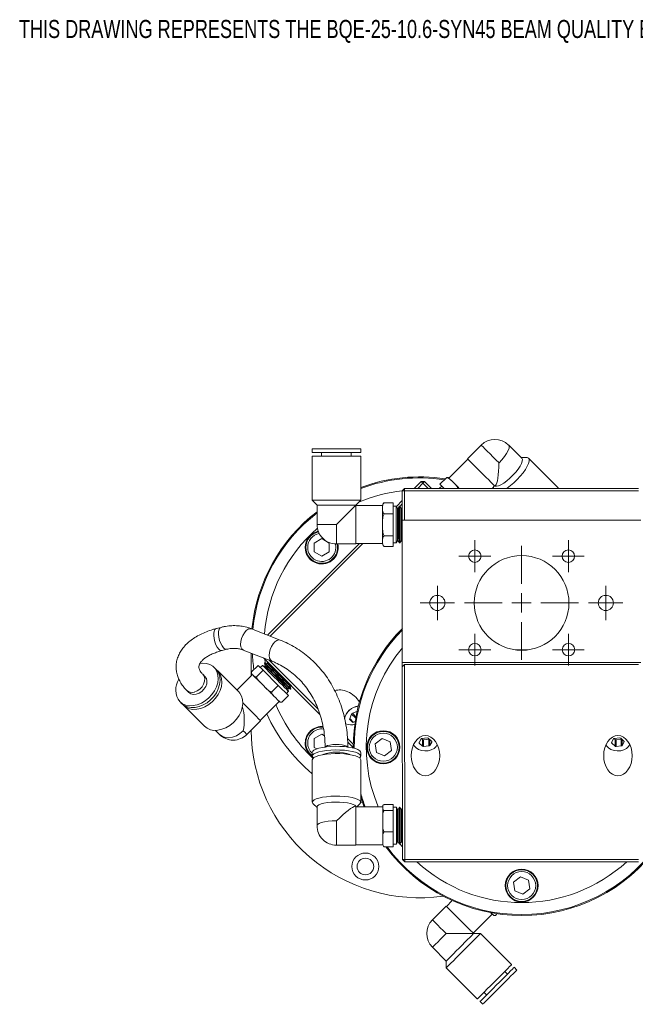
# Model space of a CAD drawing. Header units: inches. Extents: x 1.7 to 30.7, y 1.5 to 21.8.
# Tile 1 of 10: x 1.7 to 8.1, y 8.5 to 18.8. Entities that reach past the tile are written whole.
import ezdxf

# ---------------------------------------------------------------- set-up
doc = ezdxf.new("R2010")
doc.units = ezdxf.units.IN
doc.header["$MEASUREMENT"] = 0
doc.styles.add('SLDTEXTSTYLE0', font='TXT', dxfattribs={"width": 0.75})

# ---------------------------------------------------------------- blocks, each defined once
blk = doc.blocks.new('SW_CENTERMARKSYMBOL_7')
at = {"color": 0, "linetype": 'Continuous', "lineweight": 0}
for p, q in [((0, 0.2), (0, 0.592)), ((-0.2, 0), (-0.592, 0)), ((0, 0), (-0.1, 0)), ((0, 0), (0, 0.1)), ((0, 0), (0, -0.1)), ((0, 0), (0.1, 0)), ((0.2, 0), (0.592, 0)), ((0, -0.2), (0, -0.592))]:
    blk.add_line(p, q, dxfattribs=at)
blk = doc.blocks.new('SW_CENTERMARKSYMBOL_8')
at = {"color": 0, "linetype": 'Continuous', "lineweight": 0}
for p, q in [((0, 0.1), (0, 0.165)), ((-0.1, 0), (-0.165, 0)), ((0, 0), (-0.1, 0)), ((0, 0), (0, 0.1)), ((0, 0), (0, -0.1)), ((0, 0), (0.1, 0)), ((0.1, 0), (0.165, 0)), ((0, -0.1), (0, -0.165))]:
    blk.add_line(p, q, dxfattribs=at)
blk = doc.blocks.new('SW_CENTERMARKSYMBOL_9')
at = {"color": 0, "linetype": 'Continuous', "lineweight": 0}
for p, q in [((0, 0.1), (0, 0.165)), ((-0.1, 0), (-0.165, 0)), ((0, 0), (-0.1, 0)), ((0, 0), (0, 0.1)), ((0, 0), (0, -0.1)), ((0, 0), (0.1, 0)), ((0.1, 0), (0.165, 0)), ((0, -0.1), (0, -0.165))]:
    blk.add_line(p, q, dxfattribs=at)
blk = doc.blocks.new('SW_CENTERMARKSYMBOL_10')
at = {"color": 0, "linetype": 'Continuous', "lineweight": 0}
for p, q in [((0, 0.1), (0, 0.179)), ((-0.1, 0), (-0.179, 0)), ((0, 0), (-0.1, 0)), ((0, 0), (0, 0.1)), ((0, 0), (0, -0.1)), ((0, 0), (0.1, 0)), ((0.1, 0), (0.179, 0)), ((0, -0.1), (0, -0.179))]:
    blk.add_line(p, q, dxfattribs=at)
blk = doc.blocks.new('SW_CENTERMARKSYMBOL_11')
at = {"color": 0, "linetype": 'Continuous', "lineweight": 0}
for p, q in [((0, 0.1), (0, 0.165)), ((-0.1, 0), (-0.165, 0)), ((0, 0), (-0.1, 0)), ((0, 0), (0, 0.1)), ((0, 0), (0, -0.1)), ((0, 0), (0.1, 0)), ((0.1, 0), (0.165, 0)), ((0, -0.1), (0, -0.165))]:
    blk.add_line(p, q, dxfattribs=at)
blk = doc.blocks.new('SW_CENTERMARKSYMBOL_12')
at = {"color": 0, "linetype": 'Continuous', "lineweight": 0}
for p, q in [((0, 0.1), (0, 0.165)), ((-0.1, 0), (-0.165, 0)), ((0, 0), (-0.1, 0)), ((0, 0), (0, 0.1)), ((0, 0), (0, -0.1)), ((0, 0), (0.1, 0)), ((0.1, 0), (0.165, 0)), ((0, -0.1), (0, -0.165))]:
    blk.add_line(p, q, dxfattribs=at)
blk = doc.blocks.new('SW_CENTERMARKSYMBOL_13')
at = {"color": 0, "linetype": 'Continuous', "lineweight": 0}
for p, q in [((0, 0.1), (0, 0.179)), ((-0.1, 0), (-0.179, 0)), ((0, 0), (-0.1, 0)), ((0, 0), (0, 0.1)), ((0, 0), (0, -0.1)), ((0, 0), (0.1, 0)), ((0.1, 0), (0.179, 0)), ((0, -0.1), (0, -0.179))]:
    blk.add_line(p, q, dxfattribs=at)

msp = doc.modelspace()

# ---------------------------------------------------------------- linework, layer by layer
at = {"color": 7, "linetype": 'Continuous', "lineweight": 15}
for p, q in [((6.471, 14.347), (6.328, 14.205)), ((6.892, 14.211), (6.756, 14.347)), ((4.714, 14.309), (4.714, 14.27)), ((4.714, 14.231), (4.714, 13.774)), ((4.812, 14.27), (4.812, 14.231)), ((5.119, 14.231), (5.119, 14.27)), ((5.218, 14.27), (5.218, 14.309)), ((5.218, 13.774), (5.218, 14.231)), ((6.332, 14.201), (6.135, 14.004)), ((6.937, 14.22), (6.885, 14.218)), ((7.27, 13.904), (6.962, 14.213)), ((5.775, 13.897), (5.847, 13.968)), ((5.864, 13.951), (5.811, 13.897)), ((5.864, 13.951), (5.847, 13.968)), ((5.882, 13.968), (5.847, 13.968)), ((5.864, 13.951), (5.882, 13.968)), ((5.918, 13.897), (5.864, 13.951)), ((5.882, 13.968), (5.954, 13.897)), ((6.06, 13.922), (6.038, 13.9)), ((6.109, 14.008), (6.042, 13.941)), ((6.086, 13.897), (6.042, 13.941)), ((6.178, 13.961), (6.157, 13.982)), ((6.199, 13.94), (6.178, 13.961)), ((6.584, 13.897), (6.61, 13.923)), ((6.613, 13.92), (6.62, 13.926)), ((5.65, 13.872), (5.675, 13.897)), ((5.65, 13.872), (5.675, 13.872)), ((5.65, 13.567), (5.65, 13.872)), ((5.675, 13.897), (5.675, 13.872)), ((5.675, 13.897), (8.105, 13.897)), ((5.675, 13.872), (5.675, 13.567)), ((8.105, 13.872), (5.675, 13.872)), ((6.038, 13.9), (6.039, 13.897)), ((6.599, 13.912), (6.599, 13.897)), ((7.275, 13.897), (7.27, 13.904)), ((4.714, 13.774), (4.764, 13.723)), ((4.764, 13.723), (4.764, 13.522)), ((5.168, 13.724), (5.218, 13.774)), ((5.168, 13.723), (5.168, 13.724)), ((5.446, 13.719), (5.168, 13.719)), ((5.446, 13.712), (5.446, 13.723)), ((5.461, 13.749), (5.557, 13.749)), ((5.557, 13.749), (5.557, 13.633)), ((5.589, 13.711), (5.65, 13.771)), ((5.65, 13.736), (5.625, 13.711)), ((5.446, 13.712), (5.446, 13.691)), ((5.446, 13.691), (5.446, 13.67)), ((5.446, 13.56), (5.446, 13.67)), ((5.461, 13.633), (5.557, 13.633)), ((5.588, 13.713), (5.557, 13.713)), ((5.557, 13.633), (5.557, 13.405)), ((5.601, 13.69), (5.588, 13.713)), ((5.606, 13.69), (5.601, 13.69)), ((5.601, 13.354), (5.601, 13.69)), ((5.609, 13.695), (5.604, 13.69)), ((5.619, 13.713), (5.606, 13.69)), ((5.624, 13.713), (5.619, 13.713)), ((5.637, 13.69), (5.624, 13.713)), ((5.642, 13.69), (5.637, 13.69)), ((5.65, 13.705), (5.642, 13.69)), ((5.642, 13.354), (5.642, 13.69)), ((5.446, 13.56), (5.446, 13.519)), ((5.446, 13.519), (5.446, 13.478)), ((8.13, 13.567), (5.65, 13.567)), ((5.65, 12.086), (5.65, 13.567)), ((5.446, 13.37), (5.446, 13.478)), ((4.251, 12.372), (5.204, 13.325)), ((5.239, 13.325), (4.276, 12.362)), ((4.813, 13.375), (4.735, 13.329)), ((4.735, 13.329), (4.735, 13.238)), ((4.892, 13.329), (4.813, 13.375)), ((4.892, 13.238), (4.892, 13.329)), ((4.966, 13.32), (5.168, 13.32)), ((5.168, 13.325), (5.446, 13.325)), ((5.446, 13.37), (5.446, 13.35)), ((5.446, 13.35), (5.446, 13.33)), ((5.446, 13.321), (5.446, 13.33)), ((5.462, 13.405), (5.557, 13.405)), ((5.557, 13.405), (5.557, 13.295)), ((5.557, 13.33), (5.588, 13.33)), ((5.588, 13.33), (5.601, 13.354)), ((5.601, 13.354), (5.606, 13.354)), ((5.606, 13.354), (5.62, 13.33)), ((5.62, 13.33), (5.624, 13.33)), ((5.624, 13.33), (5.637, 13.354)), ((5.637, 13.354), (5.642, 13.354)), ((5.642, 13.354), (5.65, 13.339)), ((4.735, 13.238), (4.813, 13.193)), ((4.813, 13.193), (4.892, 13.238)), ((5.458, 13.297), (5.459, 13.296)), ((5.462, 13.295), (5.557, 13.295)), ((3.767, 12.453), (3.717, 12.44)), ((4.382, 12.321), (4.084, 12.437)), ((3.777, 12.211), (3.827, 12.225)), ((3.998, 12.217), (4.296, 12.101)), ((4.08, 12.185), (4.08, 11.949)), ((4.795, 11.548), (4.208, 12.135)), ((4.222, 12.084), (4.219, 12.081)), ((4.219, 12.081), (4.226, 12.055)), ((4.248, 12.077), (4.222, 12.084)), ((4.247, 12.096), (4.251, 12.08)), ((4.251, 12.08), (4.248, 12.077)), ((4.267, 12.112), (4.775, 11.603)), ((5.65, 12.086), (8.13, 12.087)), ((5.65, 12.042), (5.65, 12.086)), ((3.713, 12.018), (3.695, 12.037)), ((3.95, 11.782), (3.732, 12)), ((4.085, 11.991), (4.153, 12.058)), ((4.136, 11.94), (4.203, 12.007)), ((4.153, 12.058), (4.203, 12.007)), ((4.197, 12.058), (4.175, 12.036)), ((4.223, 12.051), (4.197, 12.058)), ((4.203, 12.007), (4.361, 11.85)), ((4.226, 12.055), (4.223, 12.051)), ((5.65, 12.042), (5.675, 12.067)), ((5.651, 10.041), (5.65, 12.042)), ((5.675, 12.067), (5.676, 10.041)), ((5.675, 12.067), (8.105, 12.067)), ((3.6, 11.942), (3.577, 11.965)), ((4.093, 11.962), (3.932, 11.8)), ((4.091, 11.964), (4.1, 11.955)), ((4.1, 11.955), (4.109, 11.946)), ((4.176, 11.879), (4.204, 11.851)), ((3.41, 11.798), (3.433, 11.775)), ((4.204, 11.851), (4.232, 11.822)), ((4.294, 11.783), (4.361, 11.85)), ((4.361, 11.85), (4.468, 11.743)), ((4.446, 11.765), (4.468, 11.788)), ((4.461, 11.813), (4.464, 11.817)), ((4.468, 11.788), (4.461, 11.813)), ((4.464, 11.817), (4.49, 11.81)), ((4.486, 11.839), (4.489, 11.842)), ((4.493, 11.813), (4.486, 11.839)), ((4.489, 11.842), (4.506, 11.838)), ((4.49, 11.81), (4.493, 11.813)), ((3.338, 11.681), (3.357, 11.662)), ((4.174, 11.486), (4.371, 11.684)), ((4.317, 11.738), (4.336, 11.719)), ((4.336, 11.719), (4.355, 11.699)), ((4.4, 11.676), (4.468, 11.743)), ((3.376, 11.643), (3.367, 11.653)), ((3.376, 11.643), (3.594, 11.425)), ((5.179, 11.579), (5.132, 11.56)), ((5.18, 11.578), (5.179, 11.579)), ((4.035, 11.34), (4.178, 11.483)), ((5.123, 11.551), (5.104, 11.504)), ((5.141, 11.467), (5.104, 11.504)), ((5.104, 11.495), (5.132, 11.468)), ((5.167, 11.508), (5.123, 11.551)), ((5.169, 11.522), (5.132, 11.56)), ((5.141, 11.467), (5.161, 11.475)), ((5.161, 11.475), (5.161, 11.475)), ((3.709, 11.382), (3.75, 11.34)), ((4.813, 11.342), (4.735, 11.296)), ((4.735, 11.296), (4.735, 11.205)), ((4.841, 11.326), (4.813, 11.342)), ((5.081, 11.298), (5.141, 11.238)), ((5.141, 11.203), (5.083, 11.26)), ((5.441, 11.297), (5.369, 11.241)), ((5.525, 11.262), (5.441, 11.297)), ((5.537, 11.172), (5.525, 11.262)), ((5.846, 11.293), (5.826, 11.257)), ((5.827, 11.26), (5.827, 11.249)), ((5.851, 11.297), (5.861, 11.288)), ((5.909, 11.303), (5.855, 11.298)), ((5.861, 11.288), (5.861, 11.218)), ((5.872, 11.285), (5.926, 11.29)), ((5.872, 11.285), (5.872, 11.215)), ((5.954, 11.269), (5.92, 11.3)), ((5.926, 11.29), (5.926, 11.22)), ((5.935, 11.287), (5.935, 11.225)), ((5.935, 11.225), (5.956, 11.261)), ((5.956, 11.268), (5.956, 11.261)), ((7.846, 11.293), (7.826, 11.257)), ((7.827, 11.26), (7.827, 11.249)), ((7.851, 11.297), (7.861, 11.288)), ((7.909, 11.303), (7.855, 11.298)), ((7.861, 11.288), (7.861, 11.218)), ((7.872, 11.285), (7.926, 11.29)), ((7.872, 11.285), (7.872, 11.215)), ((7.954, 11.27), (7.92, 11.3)), ((7.926, 11.29), (7.926, 11.221)), ((7.935, 11.287), (7.935, 11.226)), ((7.935, 11.226), (7.956, 11.262)), ((7.956, 11.268), (7.956, 11.262)), ((4.735, 11.205), (4.761, 11.19)), ((5.141, 11.206), (5.141, 11.199)), ((5.369, 11.241), (5.381, 11.151)), ((5.465, 11.116), (5.537, 11.172)), ((5.827, 11.249), (5.861, 11.218)), ((5.872, 11.215), (5.926, 11.22)), ((7.827, 11.249), (7.861, 11.218)), ((7.872, 11.215), (7.926, 11.221)), ((4.714, 11.152), (4.714, 11.114)), ((4.714, 11.076), (4.714, 10.635)), ((5.218, 11.114), (5.218, 11.153)), ((5.218, 10.635), (5.218, 11.076)), ((5.381, 11.151), (5.465, 11.116)), ((4.723, 10.618), (4.765, 10.579)), ((4.765, 10.586), (4.765, 10.391)), ((5.168, 10.593), (5.161, 10.593)), ((5.447, 10.588), (5.168, 10.588)), ((5.177, 10.588), (5.209, 10.618)), ((5.447, 10.592), (5.447, 10.58)), ((5.447, 10.592), (5.447, 10.592)), ((5.447, 10.58), (5.447, 10.569)), ((5.447, 10.478), (5.447, 10.569)), ((5.462, 10.612), (5.557, 10.612)), ((5.462, 10.549), (5.557, 10.549)), ((5.557, 10.612), (5.557, 10.549)), ((5.589, 10.583), (5.557, 10.583)), ((5.557, 10.549), (5.557, 10.328)), ((5.602, 10.559), (5.589, 10.583)), ((5.607, 10.559), (5.602, 10.559)), ((5.62, 10.583), (5.607, 10.559)), ((5.624, 10.583), (5.62, 10.583)), ((5.638, 10.559), (5.624, 10.583)), ((5.642, 10.559), (5.638, 10.559)), ((5.651, 10.574), (5.642, 10.559)), ((5.447, 10.478), (5.447, 10.438)), ((5.447, 10.438), (5.447, 10.399)), ((5.447, 10.278), (5.447, 10.399)), ((5.447, 10.278), (5.447, 10.249)), ((5.447, 10.249), (5.447, 10.221)), ((5.462, 10.328), (5.557, 10.328)), ((5.557, 10.328), (5.557, 10.17)), ((4.966, 10.189), (5.168, 10.189)), ((5.168, 10.194), (5.447, 10.194)), ((5.447, 10.19), (5.447, 10.221)), ((5.462, 10.17), (5.557, 10.17)), ((5.557, 10.2), (5.589, 10.2)), ((5.589, 10.2), (5.602, 10.223)), ((5.602, 10.223), (5.607, 10.223)), ((5.607, 10.223), (5.62, 10.2)), ((5.62, 10.2), (5.624, 10.2)), ((5.624, 10.2), (5.638, 10.223)), ((5.638, 10.223), (5.642, 10.223)), ((5.642, 10.223), (5.651, 10.208)), ((5.676, 10.041), (5.651, 10.041)), ((5.651, 10.041), (5.676, 10.016)), ((5.676, 10.041), (8.106, 10.041)), ((5.676, 10.041), (5.676, 10.016)), ((8.106, 10.016), (5.676, 10.016)), ((6.879, 9.859), (6.807, 9.804)), ((6.963, 9.825), (6.879, 9.859)), ((6.807, 9.804), (6.819, 9.714)), ((6.903, 9.679), (6.975, 9.735)), ((6.975, 9.735), (6.963, 9.825)), ((6.819, 9.714), (6.903, 9.679)), ((6.107, 9.555), (5.964, 9.412)), ((6.17, 9.612), (6.11, 9.551)), ((6.388, 9.273), (6.586, 9.47)), ((6.569, 9.487), (6.582, 9.474)), ((6.613, 9.458), (6.615, 9.459)), ((6.618, 9.459), (6.634, 9.476)), ((6.392, 9.269), (6.392, 9.27)), ((6.463, 9.269), (6.392, 9.269)), ((6.786, 8.947), (6.463, 9.269)), ((5.964, 9.127), (6.107, 8.984)), ((6.107, 8.984), (6.107, 8.913)), ((6.107, 8.913), (6.43, 8.59)), ((6.842, 8.891), (6.814, 8.919)), ((6.744, 8.849), (6.717, 8.877)), ((6.499, 8.66), (6.527, 8.632)), ((6.458, 8.562), (6.486, 8.535))]:
    msp.add_line(p, q, dxfattribs=at)
at = {"color": 7, "linetype": 'Continuous', "lineweight": 15, "flags": 128}
for points in [[(6.471, 14.347), (6.471, 14.347), (6.477, 14.341), (6.49, 14.328), (6.509, 14.309), (6.533, 14.285), (6.562, 14.256), (6.592, 14.226), (6.624, 14.194), (6.656, 14.162)], [(6.656, 14.162), (6.686, 14.195), (6.713, 14.228), (6.735, 14.26), (6.751, 14.29), (6.76, 14.315), (6.762, 14.334), (6.756, 14.347)], [(5.218, 14.309), (5.217, 14.309), (5.208, 14.309), (5.19, 14.309), (5.164, 14.309), (5.131, 14.309), (5.092, 14.309), (5.048, 14.309), (5.002, 14.309), (4.954, 14.309), (4.907, 14.309), (4.861, 14.309), (4.82, 14.309), (4.784, 14.309), (4.754, 14.309), (4.732, 14.309), (4.718, 14.309), (4.714, 14.309), (4.714, 14.309)], [(5.218, 14.27), (5.217, 14.27), (5.208, 14.27), (5.19, 14.27), (5.164, 14.27), (5.131, 14.27), (5.092, 14.27), (5.048, 14.27), (5.002, 14.27), (4.954, 14.27), (4.907, 14.27), (4.861, 14.27), (4.82, 14.27), (4.784, 14.27), (4.754, 14.27), (4.732, 14.27), (4.718, 14.27), (4.714, 14.27), (4.714, 14.27)], [(5.218, 14.231), (5.217, 14.231), (5.208, 14.231), (5.19, 14.231), (5.164, 14.231), (5.131, 14.231), (5.092, 14.231), (5.048, 14.231), (5.002, 14.231), (4.954, 14.231), (4.907, 14.231), (4.861, 14.231), (4.82, 14.231), (4.784, 14.231), (4.754, 14.231), (4.732, 14.231), (4.718, 14.231), (4.714, 14.231)], [(6.328, 14.205), (6.331, 14.202), (6.34, 14.193), (6.355, 14.178), (6.376, 14.157), (6.401, 14.132), (6.429, 14.103), (6.46, 14.073), (6.491, 14.042), (6.52, 14.013), (6.548, 13.985), (6.572, 13.961), (6.591, 13.942), (6.605, 13.928), (6.612, 13.921), (6.613, 13.92)], [(6.615, 13.921), (6.628, 13.92), (6.649, 13.924), (6.675, 13.936), (6.705, 13.953), (6.736, 13.976), (6.768, 14.004), (6.8, 14.034), (6.829, 14.066), (6.854, 14.098), (6.874, 14.128), (6.889, 14.156), (6.897, 14.18), (6.898, 14.199), (6.892, 14.211)], [(6.737, 13.897), (6.74, 13.9), (6.775, 13.926), (6.811, 13.957), (6.845, 13.99), (6.877, 14.025), (6.906, 14.06), (6.93, 14.095), (6.949, 14.127), (6.962, 14.156), (6.969, 14.18), (6.969, 14.199), (6.962, 14.213)], [(6.962, 14.213), (6.949, 14.219), (6.937, 14.22)], [(6.132, 14.007), (6.132, 14.007), (6.133, 14.006), (6.135, 14.004), (6.137, 14.001), (6.141, 13.998), (6.146, 13.993), (6.151, 13.988), (6.157, 13.982)], [(6.199, 13.94), (6.209, 13.93), (6.219, 13.92), (6.23, 13.909), (6.24, 13.898), (6.242, 13.897)], [(6.038, 13.9), (6.041, 13.898), (6.041, 13.897)], [(5.218, 13.774), (5.217, 13.774), (5.208, 13.774), (5.19, 13.774), (5.164, 13.774), (5.131, 13.774), (5.092, 13.774), (5.048, 13.774), (5.002, 13.774), (4.954, 13.774), (4.907, 13.774), (4.861, 13.774), (4.82, 13.774), (4.784, 13.774), (4.754, 13.774), (4.732, 13.774), (4.719, 13.774), (4.714, 13.774), (4.714, 13.774)], [(5.168, 13.724), (5.166, 13.724), (5.157, 13.724), (5.139, 13.724), (5.112, 13.724), (5.079, 13.723), (5.041, 13.723), (4.999, 13.723), (4.955, 13.723), (4.912, 13.723), (4.872, 13.723), (4.835, 13.723), (4.806, 13.723), (4.783, 13.723), (4.769, 13.723), (4.764, 13.723), (4.764, 13.723)], [(4.966, 13.522), (5.001, 13.557), (5.035, 13.591), (5.067, 13.623), (5.096, 13.651), (5.12, 13.676), (5.141, 13.696), (5.155, 13.711), (5.165, 13.72), (5.168, 13.723)], [(5.168, 13.32), (5.168, 13.321), (5.168, 13.331), (5.168, 13.349), (5.168, 13.375), (5.168, 13.409), (5.168, 13.447), (5.168, 13.489), (5.168, 13.533), (5.168, 13.576), (5.168, 13.616), (5.168, 13.652), (5.168, 13.682), (5.168, 13.705), (5.168, 13.719), (5.168, 13.723)], [(5.588, 13.33), (5.588, 13.331), (5.588, 13.34), (5.588, 13.358), (5.588, 13.383), (5.588, 13.414), (5.588, 13.451), (5.588, 13.491), (5.588, 13.532), (5.588, 13.573), (5.588, 13.612), (5.588, 13.646), (5.588, 13.674), (5.588, 13.696), (5.588, 13.709), (5.588, 13.713), (5.588, 13.713)], [(5.606, 13.354), (5.606, 13.355), (5.606, 13.364), (5.606, 13.381), (5.606, 13.406), (5.606, 13.438), (5.606, 13.474), (5.606, 13.512), (5.606, 13.551), (5.606, 13.588), (5.606, 13.622), (5.606, 13.651), (5.606, 13.672), (5.606, 13.686), (5.606, 13.69)], [(5.62, 13.33), (5.62, 13.331), (5.62, 13.34), (5.62, 13.358), (5.619, 13.383), (5.619, 13.414), (5.619, 13.451), (5.619, 13.491), (5.619, 13.532), (5.619, 13.573), (5.619, 13.612), (5.619, 13.646), (5.619, 13.674), (5.619, 13.696), (5.619, 13.709), (5.619, 13.713)], [(5.624, 13.33), (5.624, 13.331), (5.624, 13.34), (5.624, 13.358), (5.624, 13.383), (5.624, 13.414), (5.624, 13.451), (5.624, 13.491), (5.624, 13.532), (5.624, 13.573), (5.624, 13.612), (5.624, 13.646), (5.624, 13.674), (5.624, 13.696), (5.624, 13.709), (5.624, 13.713), (5.624, 13.713)], [(5.637, 13.354), (5.637, 13.355), (5.637, 13.364), (5.637, 13.381), (5.637, 13.406), (5.637, 13.438), (5.637, 13.474), (5.637, 13.512), (5.637, 13.551), (5.637, 13.588), (5.637, 13.622), (5.637, 13.651), (5.637, 13.672), (5.637, 13.686), (5.637, 13.69), (5.637, 13.69)], [(4.966, 13.522), (4.921, 13.522), (4.879, 13.522), (4.84, 13.522), (4.808, 13.522), (4.784, 13.522), (4.77, 13.522), (4.764, 13.522)], [(4.966, 13.32), (4.966, 13.325), (4.966, 13.34), (4.966, 13.364), (4.966, 13.396), (4.966, 13.434), (4.966, 13.477), (4.966, 13.522)], [(6.934, 13.567), (6.89, 13.568), (6.847, 13.567)], [(3.717, 12.44), (3.707, 12.434), (3.698, 12.419), (3.692, 12.397), (3.691, 12.369), (3.694, 12.337), (3.702, 12.304), (3.713, 12.273), (3.727, 12.247), (3.743, 12.226)], [(3.767, 12.453), (3.758, 12.448), (3.748, 12.433), (3.742, 12.41), (3.741, 12.382), (3.745, 12.35), (3.752, 12.317), (3.764, 12.286), (3.778, 12.26), (3.793, 12.239)], [(4.084, 12.437), (4.069, 12.439), (4.05, 12.433), (4.029, 12.419), (4.01, 12.397), (3.993, 12.369), (3.98, 12.338), (3.972, 12.307), (3.97, 12.276), (3.973, 12.25), (3.982, 12.23)], [(4.382, 12.321), (4.367, 12.323), (4.347, 12.317), (4.327, 12.303), (4.308, 12.281), (4.291, 12.253), (4.278, 12.222), (4.27, 12.19), (4.267, 12.16), (4.271, 12.134), (4.279, 12.114)], [(3.982, 12.23), (3.995, 12.218), (3.998, 12.217)], [(3.546, 12.077), (3.575, 12.08), (3.615, 12.078), (3.65, 12.067), (3.681, 12.049), (3.706, 12.024), (3.724, 11.993), (3.735, 11.957), (3.738, 11.918), (3.733, 11.876), (3.719, 11.834), (3.699, 11.793), (3.672, 11.754), (3.639, 11.719), (3.602, 11.689), (3.562, 11.665), (3.52, 11.649), (3.478, 11.639), (3.438, 11.638), (3.4, 11.645), (3.366, 11.659), (3.338, 11.681), (3.338, 11.681)], [(4.263, 12.037), (4.244, 12.056), (4.23, 12.07), (4.221, 12.078), (4.219, 12.081)], [(4.221, 12.122), (4.225, 12.088), (4.225, 12.083)], [(4.266, 12.04), (4.247, 12.059), (4.233, 12.073), (4.224, 12.081), (4.222, 12.084)], [(4.29, 12.041), (4.272, 12.059), (4.259, 12.072), (4.252, 12.079), (4.251, 12.08)], [(4.279, 12.114), (4.293, 12.102), (4.295, 12.101)], [(3.713, 12.018), (3.725, 12.005), (3.743, 11.974), (3.754, 11.938), (3.757, 11.899), (3.751, 11.858), (3.738, 11.815), (3.718, 11.774), (3.691, 11.735), (3.658, 11.7), (3.621, 11.67), (3.581, 11.647), (3.539, 11.63), (3.497, 11.621), (3.457, 11.619), (3.419, 11.626), (3.385, 11.64), (3.357, 11.662), (3.357, 11.662)], [(3.722, 12.008), (3.744, 11.986), (3.762, 11.955), (3.773, 11.92), (3.775, 11.88), (3.77, 11.839), (3.757, 11.797), (3.737, 11.755), (3.71, 11.717), (3.677, 11.682), (3.64, 11.652), (3.6, 11.628), (3.558, 11.611), (3.516, 11.602), (3.475, 11.6), (3.438, 11.607), (3.404, 11.622), (3.376, 11.643), (3.376, 11.643)], [(4.241, 12.014), (4.222, 12.034), (4.207, 12.048), (4.199, 12.056), (4.197, 12.058)], [(4.262, 12.013), (4.243, 12.031), (4.231, 12.044), (4.224, 12.05), (4.223, 12.051)], [(4.265, 12.016), (4.247, 12.034), (4.234, 12.047), (4.227, 12.054), (4.226, 12.055)], [(4.468, 11.788), (4.466, 11.789), (4.459, 11.796), (4.446, 11.81), (4.427, 11.828), (4.404, 11.851), (4.378, 11.877), (4.349, 11.906), (4.32, 11.935), (4.291, 11.964), (4.265, 11.991), (4.241, 12.014)], [(4.287, 12.038), (4.269, 12.056), (4.256, 12.069), (4.249, 12.076), (4.248, 12.077)], [(4.461, 11.813), (4.458, 11.816), (4.449, 11.825), (4.434, 11.84), (4.414, 11.86), (4.391, 11.884), (4.364, 11.91), (4.337, 11.938), (4.309, 11.965), (4.284, 11.99), (4.262, 12.013)], [(4.49, 11.81), (4.489, 11.811), (4.481, 11.819), (4.468, 11.832), (4.449, 11.85), (4.426, 11.873), (4.4, 11.9), (4.372, 11.928), (4.342, 11.957), (4.314, 11.986), (4.287, 12.013), (4.263, 12.037)], [(4.464, 11.817), (4.461, 11.82), (4.452, 11.829), (4.437, 11.843), (4.418, 11.863), (4.394, 11.887), (4.368, 11.913), (4.34, 11.941), (4.313, 11.968), (4.287, 11.994), (4.265, 12.016)], [(4.493, 11.813), (4.492, 11.814), (4.484, 11.822), (4.471, 11.835), (4.452, 11.853), (4.429, 11.876), (4.403, 11.903), (4.375, 11.931), (4.345, 11.961), (4.317, 11.989), (4.29, 12.016), (4.266, 12.04)], [(4.486, 11.839), (4.483, 11.841), (4.474, 11.851), (4.459, 11.865), (4.44, 11.885), (4.416, 11.909), (4.39, 11.935), (4.362, 11.963), (4.335, 11.99), (4.309, 12.016), (4.287, 12.038)], [(4.489, 11.842), (4.487, 11.845), (4.478, 11.854), (4.463, 11.869), (4.443, 11.888), (4.419, 11.912), (4.393, 11.938), (4.365, 11.966), (4.338, 11.993), (4.312, 12.019), (4.29, 12.041)], [(3.6, 11.942), (3.614, 11.922), (3.62, 11.896), (3.618, 11.867), (3.607, 11.838), (3.589, 11.81), (3.566, 11.786), (3.538, 11.768), (3.508, 11.758), (3.48, 11.755), (3.454, 11.761), (3.433, 11.775), (3.433, 11.775)], [(3.489, 11.781), (3.519, 11.793), (3.546, 11.811), (3.569, 11.836), (3.586, 11.864), (3.596, 11.893), (3.597, 11.922), (3.59, 11.947), (3.578, 11.965)], [(4.091, 11.964), (4.09, 11.965), (4.09, 11.965)], [(4.176, 11.879), (4.166, 11.889), (4.156, 11.899), (4.146, 11.908), (4.138, 11.917), (4.13, 11.925), (4.122, 11.933), (4.115, 11.94), (4.109, 11.946)], [(3.95, 11.782), (3.962, 11.768), (3.98, 11.737), (3.991, 11.702), (3.993, 11.662), (3.988, 11.621), (3.975, 11.579), (3.955, 11.537), (3.928, 11.499), (3.895, 11.464), (3.858, 11.434), (3.818, 11.41), (3.776, 11.393), (3.734, 11.384), (3.693, 11.382), (3.656, 11.389), (3.622, 11.404), (3.594, 11.425), (3.594, 11.425)], [(4.317, 11.738), (4.308, 11.747), (4.298, 11.757), (4.288, 11.767), (4.277, 11.778), (4.266, 11.789), (4.255, 11.8), (4.244, 11.811), (4.232, 11.822)], [(4.374, 11.681), (4.374, 11.681), (4.373, 11.682), (4.371, 11.683), (4.369, 11.686), (4.365, 11.69), (4.361, 11.694), (4.355, 11.699)], [(4.178, 11.483), (4.176, 11.485), (4.168, 11.492), (4.154, 11.506), (4.135, 11.526), (4.111, 11.55), (4.083, 11.578), (4.053, 11.608), (4.022, 11.639), (3.994, 11.667)], [(5.181, 11.58), (5.18, 11.58), (5.179, 11.579)], [(3.998, 11.378), (3.963, 11.349), (3.926, 11.326), (3.886, 11.312), (3.847, 11.306), (3.81, 11.309), (3.777, 11.321), (3.75, 11.34)], [(4.035, 11.34), (4.035, 11.341), (4.029, 11.347), (4.017, 11.359), (3.998, 11.378)], [(5.218, 11.153), (5.217, 11.159), (5.208, 11.171), (5.19, 11.182), (5.164, 11.192), (5.131, 11.201), (5.092, 11.208), (5.049, 11.213), (5.002, 11.216), (4.954, 11.217), (4.907, 11.215), (4.862, 11.211), (4.82, 11.205), (4.784, 11.197), (4.754, 11.187), (4.732, 11.176), (4.719, 11.165), (4.714, 11.152), (4.714, 11.152)], [(5.207, 11.095), (5.208, 11.096), (5.217, 11.108), (5.217, 11.121), (5.208, 11.133), (5.19, 11.144), (5.164, 11.154), (5.131, 11.163), (5.092, 11.17), (5.049, 11.175), (5.002, 11.178), (4.954, 11.179), (4.907, 11.177), (4.862, 11.173), (4.82, 11.167), (4.784, 11.159), (4.754, 11.149), (4.732, 11.138), (4.719, 11.127), (4.714, 11.114), (4.714, 11.114)], [(5.083, 11.209), (5.082, 11.211), (5.071, 11.219), (5.052, 11.226), (5.025, 11.231), (4.994, 11.235), (4.961, 11.235), (4.928, 11.234), (4.898, 11.23), (4.873, 11.224), (4.857, 11.216), (4.849, 11.209)], [(5.767, 11.235), (5.774, 11.221), (5.793, 11.2), (5.819, 11.184), (5.851, 11.173), (5.885, 11.169), (5.92, 11.171), (5.952, 11.18), (5.98, 11.194), (6.001, 11.214), (6.014, 11.235)], [(7.767, 11.235), (7.774, 11.221), (7.793, 11.201), (7.819, 11.184), (7.851, 11.173), (7.885, 11.169), (7.92, 11.171), (7.952, 11.18), (7.98, 11.195), (8.001, 11.214), (8.014, 11.235)], [(5.218, 11.076), (5.217, 11.083), (5.208, 11.095), (5.19, 11.106), (5.164, 11.116), (5.131, 11.125), (5.092, 11.132), (5.049, 11.137), (5.002, 11.14), (4.954, 11.141), (4.907, 11.139), (4.862, 11.135), (4.82, 11.129), (4.784, 11.121), (4.754, 11.111), (4.732, 11.1), (4.719, 11.088), (4.714, 11.076)], [(4.714, 11.114), (4.719, 11.102), (4.726, 11.095)], [(5.209, 10.618), (5.217, 10.629), (5.217, 10.641), (5.208, 10.653), (5.19, 10.664), (5.165, 10.675), (5.131, 10.683), (5.092, 10.69), (5.049, 10.696), (5.002, 10.698), (4.954, 10.699), (4.907, 10.697), (4.862, 10.693), (4.82, 10.687), (4.784, 10.679), (4.754, 10.67), (4.733, 10.659), (4.719, 10.647), (4.714, 10.635), (4.714, 10.635)], [(5.218, 10.691), (5.251, 10.595), (5.254, 10.588)], [(4.714, 10.635), (4.719, 10.623), (4.723, 10.618)], [(5.166, 10.593), (5.157, 10.603), (5.139, 10.613), (5.113, 10.621), (5.08, 10.629), (5.041, 10.634), (4.999, 10.637), (4.956, 10.637), (4.913, 10.636), (4.872, 10.631), (4.836, 10.625), (4.806, 10.617), (4.784, 10.608), (4.77, 10.597), (4.765, 10.586)], [(5.168, 10.189), (5.168, 10.192), (5.168, 10.203), (5.168, 10.223), (5.168, 10.251), (5.168, 10.285), (5.168, 10.324), (5.168, 10.367), (5.168, 10.41), (5.168, 10.453), (5.168, 10.493), (5.168, 10.528), (5.168, 10.556), (5.168, 10.577), (5.168, 10.589), (5.168, 10.593)], [(5.238, 10.631), (5.222, 10.637), (5.218, 10.638)], [(5.589, 10.2), (5.589, 10.202), (5.589, 10.212), (5.589, 10.231), (5.589, 10.258), (5.589, 10.29), (5.589, 10.328), (5.589, 10.368), (5.589, 10.409), (5.589, 10.45), (5.589, 10.488), (5.589, 10.521), (5.589, 10.548), (5.589, 10.568), (5.589, 10.58), (5.589, 10.583)], [(5.602, 10.223), (5.602, 10.224), (5.602, 10.234), (5.602, 10.253), (5.602, 10.279), (5.602, 10.311), (5.602, 10.347), (5.602, 10.386), (5.602, 10.424), (5.602, 10.462), (5.602, 10.495), (5.602, 10.523), (5.602, 10.543), (5.602, 10.556), (5.602, 10.559)], [(5.607, 10.223), (5.607, 10.224), (5.607, 10.234), (5.607, 10.253), (5.607, 10.279), (5.607, 10.311), (5.607, 10.347), (5.607, 10.386), (5.607, 10.424), (5.607, 10.462), (5.607, 10.495), (5.607, 10.523), (5.607, 10.543), (5.607, 10.556), (5.607, 10.559)], [(5.62, 10.2), (5.62, 10.202), (5.62, 10.212), (5.62, 10.231), (5.62, 10.258), (5.62, 10.29), (5.62, 10.328), (5.62, 10.368), (5.62, 10.409), (5.62, 10.45), (5.62, 10.488), (5.62, 10.521), (5.62, 10.548), (5.62, 10.568), (5.62, 10.58), (5.62, 10.583)], [(5.624, 10.2), (5.624, 10.202), (5.624, 10.212), (5.624, 10.231), (5.624, 10.258), (5.624, 10.29), (5.624, 10.328), (5.624, 10.368), (5.624, 10.409), (5.624, 10.45), (5.624, 10.488), (5.624, 10.521), (5.624, 10.548), (5.624, 10.568), (5.624, 10.58), (5.624, 10.583)], [(5.638, 10.223), (5.638, 10.224), (5.638, 10.234), (5.638, 10.253), (5.638, 10.279), (5.638, 10.311), (5.638, 10.347), (5.638, 10.386), (5.638, 10.424), (5.638, 10.462), (5.638, 10.495), (5.638, 10.523), (5.638, 10.543), (5.638, 10.556), (5.638, 10.559)], [(5.642, 10.223), (5.642, 10.224), (5.642, 10.234), (5.642, 10.253), (5.642, 10.279), (5.642, 10.311), (5.642, 10.347), (5.642, 10.386), (5.642, 10.424), (5.642, 10.462), (5.642, 10.495), (5.642, 10.523), (5.642, 10.543), (5.642, 10.556), (5.642, 10.559)], [(4.966, 10.442), (4.922, 10.441), (4.879, 10.437), (4.841, 10.431), (4.809, 10.423), (4.785, 10.413), (4.77, 10.402), (4.765, 10.391)], [(4.966, 10.189), (4.966, 10.19), (4.966, 10.196), (4.966, 10.212), (4.966, 10.238), (4.966, 10.271), (4.966, 10.31), (4.966, 10.353), (4.966, 10.398), (4.966, 10.442)], [(5.626, 10.202), (5.648, 10.175), (5.651, 10.172)], [(6.392, 9.27), (6.388, 9.273), (6.379, 9.283), (6.363, 9.299), (6.342, 9.32), (6.316, 9.345), (6.287, 9.374), (6.257, 9.404), (6.226, 9.435), (6.196, 9.465), (6.169, 9.492), (6.146, 9.516), (6.127, 9.534), (6.114, 9.547), (6.108, 9.554), (6.107, 9.555)], [(6.588, 9.467), (6.588, 9.467), (6.587, 9.469), (6.585, 9.471), (6.582, 9.474)], [(6.107, 9.27), (6.075, 9.301), (6.045, 9.331), (6.018, 9.358), (5.995, 9.381), (5.978, 9.398), (5.968, 9.408), (5.964, 9.412)], [(5.964, 9.127), (5.968, 9.131), (5.978, 9.141), (5.995, 9.158), (6.018, 9.181), (6.045, 9.208), (6.075, 9.238), (6.107, 9.27)], [(6.392, 9.27), (6.387, 9.27), (6.375, 9.27), (6.354, 9.27), (6.325, 9.27), (6.29, 9.27), (6.249, 9.27), (6.204, 9.27), (6.156, 9.27), (6.107, 9.27)], [(6.107, 8.913), (6.11, 8.916), (6.12, 8.926), (6.135, 8.941), (6.156, 8.962), (6.182, 8.988), (6.211, 9.017), (6.243, 9.049), (6.277, 9.083), (6.31, 9.117), (6.343, 9.15), (6.374, 9.18), (6.402, 9.208), (6.425, 9.231), (6.443, 9.25), (6.456, 9.262), (6.462, 9.269), (6.463, 9.269)], [(6.107, 8.984), (6.11, 8.988), (6.12, 8.998), (6.136, 9.013), (6.157, 9.035), (6.183, 9.06), (6.211, 9.089), (6.242, 9.119), (6.272, 9.15), (6.302, 9.18), (6.329, 9.207), (6.353, 9.23), (6.372, 9.249), (6.384, 9.262), (6.391, 9.269), (6.392, 9.269)], [(6.43, 8.59), (6.433, 8.593), (6.443, 8.603), (6.458, 8.618), (6.479, 8.639), (6.505, 8.665), (6.534, 8.694), (6.566, 8.726), (6.6, 8.76), (6.633, 8.794), (6.666, 8.827), (6.697, 8.857), (6.725, 8.885), (6.748, 8.908), (6.766, 8.927), (6.779, 8.939), (6.785, 8.946), (6.786, 8.947)], [(6.458, 8.562), (6.461, 8.566), (6.47, 8.575), (6.486, 8.591), (6.507, 8.612), (6.533, 8.637), (6.562, 8.667), (6.594, 8.699), (6.627, 8.732), (6.661, 8.766), (6.694, 8.799), (6.725, 8.83), (6.753, 8.857), (6.776, 8.881), (6.794, 8.899), (6.807, 8.912), (6.813, 8.918), (6.814, 8.919)], [(6.486, 8.535), (6.489, 8.538), (6.498, 8.547), (6.514, 8.563), (6.535, 8.584), (6.56, 8.609), (6.59, 8.639), (6.622, 8.671), (6.655, 8.704), (6.689, 8.738), (6.722, 8.771), (6.753, 8.802), (6.78, 8.829), (6.804, 8.853), (6.822, 8.871), (6.835, 8.884), (6.841, 8.89), (6.842, 8.891)]]:
    msp.add_lwpolyline(points, dxfattribs=at)
at = {"color": 7, "linetype": 'Continuous', "lineweight": 15}
for centre, radius in [((6.404, 13.193), 0.065), ((7.376, 13.193), 0.065), ((6.89, 12.707), 0.492), ((6.015, 12.707), 0.0787), ((7.765, 12.707), 0.0787), ((6.404, 12.221), 0.065), ((7.377, 12.221), 0.065), ((5.453, 11.207), 0.172), ((5.453, 11.207), 0.165), ((5.453, 11.207), 0.146), ((5.267, 9.967), 0.14), ((5.267, 9.967), 0.086), ((6.891, 9.769), 0.171), ((6.891, 9.769), 0.165), ((6.891, 9.769), 0.146)]:
    msp.add_circle(centre, radius, dxfattribs=at)
for centre, radius, start, end in [((6.613, 14.205), 0.202, 45.0085, 135.0085), ((5.83, 12.267), 1.75, 81.2134, 110.4662), ((5.83, 12.267), 1.74, 81.4548, 110.5891), ((5.83, 12.267), 1.615, 96.3748, 113.0662), ((5.477, 13.723), 0.0303, 125.6334, 180.0085), ((5.83, 12.267), 1.75, 127.5029, 174.3626), ((5.83, 12.267), 1.74, 127.7559, 174.576), ((4.966, 13.522), 0.202, 180.0085, 270.0085), ((5.83, 12.267), 1.615, 131.1078, 175.8454), ((4.813, 13.284), 0.172, 102.1863, 180), ((4.813, 13.284), 0.165, 101.8428, 180), ((4.813, 13.284), 0.146, 100.0091, 180), ((4.813, 13.284), 0.172, 180, 12.2952), ((4.813, 13.284), 0.165, 180, 12.7594), ((4.813, 13.284), 0.146, 180, 14.6574), ((5.477, 13.321), 0.0303, 180.0085, 217.2503), ((6.891, 11.207), 1.75, 135.1273, 180.0085), ((6.891, 11.207), 1.74, 135.4589, 180.3412), ((3.771, 12.245), 0.0342, 213.7309, 279.0065), ((3.822, 12.259), 0.0343, 213.7958, 278.5943), ((5.83, 12.267), 1.74, 182.8644, 188.3742), ((6.891, 11.207), 1.615, 140.1654, 202.532), ((6.89, 13.49), 1.271, 266.37, 273.647), ((3.501, 11.805), 0.205, 147.8288, 217.3706), ((4.111, 11.986), 0.0303, 212.8717, 225.0085), ((3.464, 11.856), 0.0793, 227.293, 288.6292), ((4.396, 11.702), 0.0303, 225.0085, 237.1317), ((5.83, 12.267), 1.615, 202.48, 226.6897), ((5.22, 11.462), 0.176, 98.2987, 165.9716), ((5.209, 11.473), 0.161, 95.4728, 169.8977), ((5.83, 12.267), 1.74, 204.1772, 230.1313), ((5.111, 11.5), 0.00838, 151.9379, 219.616), ((5.138, 11.545), 0.0161, 113.4272, 156.5899), ((5.137, 11.474), 0.00838, 230.4012, 298.0788), ((5.83, 11.392), 1.75, 180.2284, 278.0033), ((4.813, 11.251), 0.171, 85.0753, 180), ((4.813, 11.251), 0.165, 84.4982, 180), ((4.813, 11.251), 0.146, 82.3217, 180), ((3.893, 11.483), 0.202, 225.0085, 315.0085), ((5.856, 11.286), 0.0119, 92.3564, 145.3401), ((5.87, 11.299), 0.0144, 230.7915, 277.2), ((5.911, 11.289), 0.0144, 50.7915, 97.2), ((5.924, 11.305), 0.0151, 275.2722, 292.799), ((5.95, 11.264), 0.00649, 330.6584, 51.5909), ((7.856, 11.286), 0.0119, 92.3567, 145.3399), ((7.87, 11.299), 0.0144, 230.7908, 277.2006), ((7.911, 11.289), 0.0144, 50.7928, 97.1995), ((7.924, 11.305), 0.0151, 275.2783, 292.7922), ((7.95, 11.265), 0.00649, 330.6552, 51.593), ((4.813, 11.251), 0.172, 180, 234.9749), ((4.813, 11.251), 0.165, 180, 233.2422), ((4.813, 11.251), 0.146, 180, 227.2087), ((4.966, 10.774), 0.383, 68.3019, 111.7151), ((5.831, 11.254), 0.00649, 150.6584, 231.5909), ((5.87, 11.229), 0.0144, 230.7915, 277.2), ((5.925, 11.232), 0.0119, 272.3566, 325.3401), ((7.831, 11.254), 0.0065, 150.6598, 231.5904), ((7.87, 11.23), 0.0144, 230.7908, 277.2006), ((7.925, 11.233), 0.0119, 272.3576, 325.339), ((6.891, 11.207), 1.74, 196.0531, 200.8353), ((4.966, 10.391), 0.202, 180.0085, 270.0085), ((6.891, 11.207), 1.75, 216.3118, 323.8893), ((6.891, 11.207), 1.74, 216.5541, 323.6486), ((6.891, 11.207), 1.615, 227.4977, 312.5194), ((6.61, 9.489), 0.0303, 225.0085, 262.2503), ((6.107, 9.27), 0.202, 135.0085, 225.0085)]:
    msp.add_arc(centre, radius, start, end, dxfattribs=at)
for centre, major_axis, ratio, start_param, end_param in [((6.613, 14.205), (0, 0.282), 0.151623, 3.29207, 4.561912), ((5.061, 11.622), (0.148, -0.148), 0.707107, 1.266989, 2.856314), ((3.893, 11.483), (0, 0.261), 0.440354, 4.297586, 5.286643), ((5.061, 11.622), (0.148, -0.148), 0.707107, 5.333359, 5.885276), ((4.966, 10.391), (0.2, 0.2), 0.129726, 0.129005, 1.441791)]:
    msp.add_ellipse(centre, major_axis=major_axis, ratio=ratio, start_param=start_param, end_param=end_param, dxfattribs=at)
for centre in [(5.891, 11.119), (7.891, 11.119)]:
    msp.add_ellipse(centre, major_axis=(0, 0.209), ratio=0.707107, dxfattribs=at)
for points, knots in [([(6.109, 14.008), (6.112, 14.01), (6.121, 14.014), (6.127, 14.011), (6.13, 14.008), (6.132, 14.007)], [0, 0, 0, 0, 0.204334, 0.673303, 1, 1, 1, 1]), ([(6.157, 13.982), (6.156, 13.983), (6.149, 13.989), (6.138, 13.999), (6.123, 14.008), (6.113, 14.008), (6.109, 14.008)], [0, 0, 0, 0, 0.052875, 0.517958, 0.809655, 1, 1, 1, 1]), ([(6.225, 13.897), (6.225, 13.899), (6.224, 13.912), (6.213, 13.925), (6.203, 13.936), (6.199, 13.94)], [0, 0, 0, 0, 0.133868, 0.644365, 1, 1, 1, 1]), ([(5.461, 13.749), (5.459, 13.747), (5.449, 13.739), (5.447, 13.726), (5.446, 13.716), (5.446, 13.712)], [0, 0, 0, 0, 0.204335, 0.673302, 1, 1, 1, 1]), ([(5.446, 13.67), (5.446, 13.669), (5.446, 13.662), (5.447, 13.652), (5.452, 13.64), (5.459, 13.635), (5.461, 13.633)], [0, 0, 0, 0, 0.052874, 0.517957, 0.809655, 1, 1, 1, 1]), ([(5.461, 13.633), (5.459, 13.628), (5.449, 13.614), (5.447, 13.588), (5.446, 13.568), (5.446, 13.56)], [0, 0, 0, 0, 0.204356, 0.673363, 1, 1, 1, 1]), ([(5.446, 13.478), (5.446, 13.477), (5.446, 13.464), (5.447, 13.443), (5.452, 13.419), (5.459, 13.409), (5.462, 13.405)], [0, 0, 0, 0, 0.052979, 0.518037, 0.809719, 1, 1, 1, 1]), ([(5.462, 13.405), (5.459, 13.403), (5.449, 13.396), (5.447, 13.383), (5.446, 13.374), (5.446, 13.37)], [0, 0, 0, 0, 0.204335, 0.673301, 1, 1, 1, 1]), ([(5.446, 13.33), (5.446, 13.329), (5.446, 13.323), (5.447, 13.313), (5.452, 13.301), (5.459, 13.296), (5.462, 13.295)], [0, 0, 0, 0, 0.0528729, 0.5179577, 0.8096554, 1, 1, 1, 1]), ([(3.717, 12.44), (3.705, 12.437), (3.669, 12.427), (3.614, 12.408), (3.552, 12.38), (3.494, 12.348), (3.443, 12.312), (3.398, 12.271), (3.362, 12.228), (3.334, 12.183), (3.314, 12.136), (3.302, 12.087), (3.299, 12.037), (3.303, 11.989), (3.316, 11.942), (3.336, 11.896), (3.363, 11.852), (3.389, 11.82), (3.406, 11.803), (3.41, 11.798)], [0, 0, 0, 0, 0.035635, 0.103033, 0.170909, 0.239285, 0.307974, 0.376319, 0.443439, 0.501818, 0.564392, 0.624727, 0.683336, 0.741111, 0.798763, 0.857162, 0.9171, 0.979094, 1, 1, 1, 1]), ([(4.084, 12.437), (4.072, 12.441), (4.041, 12.453), (3.988, 12.465), (3.926, 12.472), (3.862, 12.47), (3.809, 12.463), (3.778, 12.456), (3.767, 12.453)], [0, 0, 0, 0, 0.11798, 0.313348, 0.508877, 0.704903, 0.901666, 1, 1, 1, 1]), ([(5.084, 11.205), (5.084, 11.224), (5.084, 11.276), (5.077, 11.361), (5.062, 11.46), (5.041, 11.557), (5.012, 11.65), (4.976, 11.74), (4.934, 11.826), (4.886, 11.908), (4.831, 11.984), (4.771, 12.055), (4.706, 12.12), (4.635, 12.179), (4.56, 12.232), (4.483, 12.276), (4.422, 12.304), (4.389, 12.318), (4.382, 12.321)], [0, 0, 0, 0, 0.037139, 0.105466, 0.173784, 0.242051, 0.310251, 0.378369, 0.446391, 0.514303, 0.582096, 0.649765, 0.717313, 0.784747, 0.852084, 0.919346, 0.983023, 1, 1, 1, 1]), ([(3.577, 11.965), (3.574, 11.969), (3.563, 11.98), (3.55, 11.998), (3.541, 12.017), (3.536, 12.033), (3.536, 12.047), (3.539, 12.062), (3.547, 12.079), (3.56, 12.098), (3.581, 12.119), (3.609, 12.141), (3.644, 12.162), (3.685, 12.181), (3.73, 12.198), (3.762, 12.207), (3.777, 12.211)], [0, 0, 0, 0, 0.037496, 0.108467, 0.18064, 0.257067, 0.344219, 0.432636, 0.506998, 0.576589, 0.650577, 0.722374, 0.793828, 0.865534, 0.937886, 1, 1, 1, 1]), ([(3.827, 12.225), (3.834, 12.226), (3.857, 12.232), (3.894, 12.236), (3.938, 12.233), (3.973, 12.226), (3.992, 12.219), (3.998, 12.217)], [0, 0, 0, 0, 0.117929, 0.371617, 0.627928, 0.889099, 1, 1, 1, 1]), ([(4.296, 12.101), (4.308, 12.096), (4.344, 12.081), (4.403, 12.05), (4.471, 12.007), (4.534, 11.957), (4.592, 11.901), (4.645, 11.839), (4.693, 11.771), (4.735, 11.698), (4.77, 11.621), (4.799, 11.54), (4.822, 11.456), (4.838, 11.369), (4.847, 11.285), (4.848, 11.23), (4.848, 11.205)], [0, 0, 0, 0, 0.037237, 0.113068, 0.188939, 0.264761, 0.340463, 0.415993, 0.491318, 0.566426, 0.641323, 0.716026, 0.79056, 0.864953, 0.93923, 1, 1, 1, 1]), ([(4.085, 11.991), (4.084, 11.988), (4.081, 11.978), (4.085, 11.97), (4.089, 11.966), (4.091, 11.964)], [0, 0, 0, 0, 0.204336, 0.673305, 1, 1, 1, 1]), ([(4.109, 11.946), (4.109, 11.945), (4.112, 11.942), (4.118, 11.939), (4.126, 11.937), (4.133, 11.939), (4.136, 11.94)], [0, 0, 0, 0, 0.052875, 0.517959, 0.809656, 1, 1, 1, 1]), ([(4.136, 11.94), (4.137, 11.935), (4.141, 11.919), (4.157, 11.899), (4.17, 11.885), (4.176, 11.879)], [0, 0, 0, 0, 0.204336, 0.673302, 1, 1, 1, 1]), ([(4.232, 11.822), (4.233, 11.821), (4.242, 11.812), (4.257, 11.799), (4.277, 11.786), (4.289, 11.784), (4.294, 11.783)], [0, 0, 0, 0, 0.052873, 0.517957, 0.809655, 1, 1, 1, 1]), ([(4.294, 11.783), (4.294, 11.779), (4.294, 11.765), (4.304, 11.751), (4.313, 11.742), (4.317, 11.738)], [0, 0, 0, 0, 0.2043547, 0.6733624, 1, 1, 1, 1]), ([(4.355, 11.699), (4.356, 11.699), (4.362, 11.693), (4.372, 11.684), (4.387, 11.676), (4.397, 11.676), (4.4, 11.676)], [0, 0, 0, 0, 0.052977, 0.518037, 0.809719, 1, 1, 1, 1]), ([(4.4, 11.676), (4.397, 11.675), (4.388, 11.672), (4.382, 11.674), (4.379, 11.677), (4.379, 11.677)], [0, 0, 0, 0, 0.302356, 0.996284, 1, 1, 1, 1]), ([(5.462, 10.612), (5.459, 10.61), (5.45, 10.606), (5.447, 10.599), (5.447, 10.594), (5.447, 10.592)], [0, 0, 0, 0, 0.204336, 0.673302, 1, 1, 1, 1]), ([(5.447, 10.569), (5.447, 10.569), (5.447, 10.565), (5.448, 10.559), (5.453, 10.553), (5.459, 10.55), (5.462, 10.549)], [0, 0, 0, 0, 0.052873, 0.517957, 0.809655, 1, 1, 1, 1]), ([(5.462, 10.549), (5.459, 10.545), (5.45, 10.531), (5.447, 10.505), (5.447, 10.486), (5.447, 10.478)], [0, 0, 0, 0, 0.204356, 0.673362, 1, 1, 1, 1]), ([(5.447, 10.399), (5.447, 10.397), (5.447, 10.385), (5.448, 10.365), (5.453, 10.342), (5.459, 10.332), (5.462, 10.328)], [0, 0, 0, 0, 0.052977, 0.518036, 0.80972, 1, 1, 1, 1]), ([(5.462, 10.328), (5.459, 10.325), (5.45, 10.315), (5.447, 10.297), (5.447, 10.283), (5.447, 10.278)], [0, 0, 0, 0, 0.204336, 0.673301, 1, 1, 1, 1]), ([(5.447, 10.221), (5.447, 10.22), (5.447, 10.211), (5.448, 10.197), (5.453, 10.18), (5.459, 10.173), (5.462, 10.17)], [0, 0, 0, 0, 0.052874, 0.517957, 0.809655, 1, 1, 1, 1]), ([(6.582, 9.474), (6.582, 9.473), (6.587, 9.469), (6.595, 9.462), (6.606, 9.457), (6.614, 9.459), (6.618, 9.459)], [0, 0, 0, 0, 0.052872, 0.5179578, 0.8096569, 1, 1, 1, 1])]:
    msp.add_open_spline(points, degree=3, knots=knots, dxfattribs=at)

# ---------------------------------------------------------------- block references
at = {"color": 7, "linetype": 'Continuous', "lineweight": 0}
for name, p in [('SW_CENTERMARKSYMBOL_9', (6.404, 13.193)), ('SW_CENTERMARKSYMBOL_8', (7.376, 13.193)), ('SW_CENTERMARKSYMBOL_7', (6.89, 12.707)), ('SW_CENTERMARKSYMBOL_10', (6.015, 12.707)), ('SW_CENTERMARKSYMBOL_13', (7.765, 12.707)), ('SW_CENTERMARKSYMBOL_11', (6.404, 12.221)), ('SW_CENTERMARKSYMBOL_12', (7.377, 12.221))]:
    msp.add_blockref(name, p, dxfattribs=at)

# ---------------------------------------------------------------- texts
at = {"color": 7, "linetype": 'Continuous', "lineweight": 0, "insert": (1.666, 18.767), "char_height": 0.1875, "attachment_point": 1, "style": 'SLDTEXTSTYLE0'}
msp.add_mtext('THIS DRAWING REPRESENTS THE BQE-25-10.6-SYN45 BEAM QUALITY ENHANCEMENT SYSTEM', dxfattribs=at)

doc.saveas('drawing.dxf')
